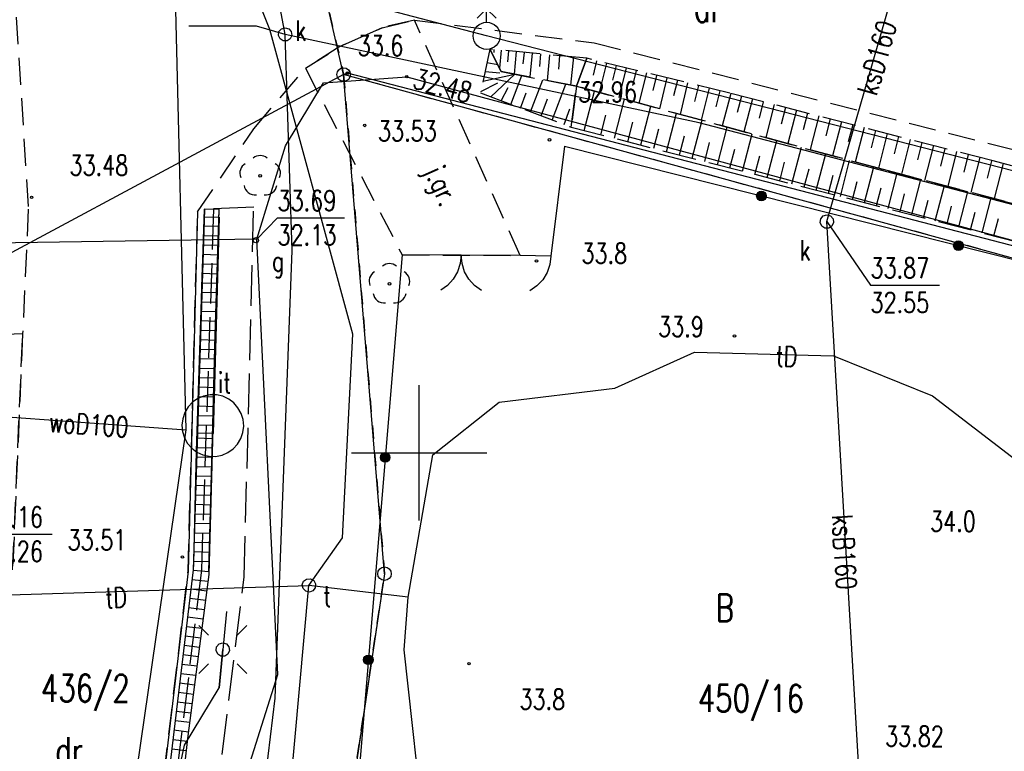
# Model space of a CAD drawing. Extents: x 6550385 to 6550663, y 5985693 to 5985865.
# Tile 6 of 19: x 6550485 to 6550522, y 5985739 to 5985766. Entities that reach past the tile are written whole.
import ezdxf

# ---------------------------------------------------------------- set-up
doc = ezdxf.new("R2010")
doc.units = 0
doc.header["$MEASUREMENT"] = 0
for name, pattern in [('2', [1, 0.5, -0.5]), ('423', [2, 1.5, -0.5]), ('424', [1.5, 1, -0.5]), ('9', [1.75, 1.25, -0.5]), ('901', [0])]:
    doc.linetypes.add(name, pattern=pattern)
doc.layers.get('0').update_dxf_attribs({"linetype": 'CONTINUOUS'})
for name, color, linetype in [('000_INNE__NIEZYDENTYFIKOWA', 7, 'CONTINUOUS'), ('202-PUNKT_GRANICZNY', 7, 'CONTINUOUS'), ('203-PUNKT_GRANICZNY', 7, 'CONTINUOUS'), ('210-OZNACZENIE_KONTURU_UZY', 7, 'CONTINUOUS'), ('211-NUMER_DZIALKI_EWIDENCY', 7, 'CONTINUOUS'), ('218-KONTUR_UZYTKU_GRUNTOWE', 7, 'CONTINUOUS'), ('219-DZIALKA_EWIDENCYJNA', 7, 'CONTINUOUS'), ('BRAMA', 7, 'CONTINUOUS'), ('CHODNIK', 7, 'CONTINUOUS'), ('DRZEWO_LISCIASTE', 7, 'CONTINUOUS'), ('FURTKA', 7, 'CONTINUOUS'), ('HYDRANT', 7, 'CONTINUOUS'), ('INNY_OBIEKT_ZAGOSPODAROWAN', 7, 'CONTINUOUS'), ('JEZDNIA', 7, 'CONTINUOUS'), ('JEZDNIA-ATR17', 7, 'CONTINUOUS'), ('KOMORA_PODZIEMNA', 7, 'CONTINUOUS'), ('KOMORA_PODZIEMNA-ATR17', 7, 'CONTINUOUS'), ('KRAWEZNIK', 7, 'CONTINUOUS'), ('LATARNIA', 7, 'CONTINUOUS'), ('OBUDOWA_OCHRONNA_PRZEWODU', 7, 'CONTINUOUS'), ('ODWODNIENIE_LINIOWE', 7, 'CONTINUOUS'), ('OGRODZENIE_TRWALE', 7, 'CONTINUOUS'), ('OPISY', 7, 'CONTINUOUS'), ('PIKIETA_NATURALNA', 7, 'CONTINUOUS'), ('PIKIETA_NATURALNA-ATR2', 7, 'CONTINUOUS'), ('PIKIETA_SZTUCZNA', 7, 'CONTINUOUS'), ('PIKIETA_SZTUCZNA-ATR2', 7, 'CONTINUOUS'), ('PRZEWOD_ELEKTROENERGETYCZN', 7, 'CONTINUOUS'), ('PRZEWOD_GAZOWY', 7, 'CONTINUOUS'), ('PRZEWOD_KANALIZACYJNY', 7, 'CONTINUOUS'), ('PRZEWOD_KANALIZACYJNY-ATR1', 7, 'CONTINUOUS'), ('PRZEWOD_TELEKOMUNIKACYJNY_', 7, 'CONTINUOUS'), ('PRZEWOD_WODOCIAGOWY', 7, 'CONTINUOUS'), ('PRZEWOD_WODOCIAGOWY-ATR1', 7, 'CONTINUOUS'), ('RZEDNA-ATR2', 7, 'CONTINUOUS'), ('RZEDNA-ATR3', 7, 'CONTINUOUS'), ('SKARPA_NIEUMOCNIONA', 7, 'CONTINUOUS'), ('WLAZ_DO_KOMORY_LUB_KANALU_', 7, 'CONTINUOUS'), ('ZASUWA_LUB_ZAWOR-ATR17', 7, 'CONTINUOUS')]:
    doc.layers.add(name, color=color, linetype=linetype)
doc.styles.add('STYL_ARIAL', font='simplex', dxfattribs={"width": 0.75, "oblique": 0.1})

# ---------------------------------------------------------------- blocks, each defined once
blk = doc.blocks.new('202')
at = {"color": 0}
blk.add_circle((0, 0), 0.25, dxfattribs=at)
blk = doc.blocks.new('203')
at = {"color": 0}
blk.add_circle((0, 0), 0.05, dxfattribs=at)
blk = doc.blocks.new('US15')
at = {"color": 7}
blk.add_polyline3d([(0, 0.25, 0), (0.1352, 0.2103, 0), (0.2274, 0.1039, 0), (0.2475, -0.0356, 0), (0.1889, -0.1637, 0), (0.0704, -0.2399, 0), (-0.0704, -0.2399, 0), (-0.1889, -0.1637, 0), (-0.2475, -0.0356, 0), (-0.2274, 0.1039, 0), (-0.1352, 0.2103, 0), (0, 0.25, 0)], dxfattribs=at)
blk = doc.blocks.new('US22')
at = {"color": 7}
blk.add_polyline3d([(0, 0.25, 0), (0.1352, 0.2103, 0), (0.2274, 0.1039, 0), (0.2475, -0.0356, 0), (0.1889, -0.1637, 0), (0.0704, -0.2399, 0), (-0.0704, -0.2399, 0), (-0.1889, -0.1637, 0), (-0.2475, -0.0356, 0), (-0.2274, 0.1039, 0), (-0.1352, 0.2103, 0), (0, 0.25, 0)], dxfattribs=at)
blk = doc.blocks.new('SM01')
at = {"color": 7}
for points in [[(-0.53, 0.531, 0), (-0.883, 0.884, 0)], [(0.531, 0.531, 0), (0.884, 0.884, 0)], [(0, 0.25, 0), (0.1352, 0.2103, 0), (0.2274, 0.1039, 0), (0.2475, -0.0356, 0), (0.1889, -0.1637, 0), (0.0704, -0.2399, 0), (-0.0704, -0.2399, 0), (-0.1889, -0.1637, 0), (-0.2475, -0.0356, 0), (-0.2274, 0.1039, 0), (-0.1352, 0.2103, 0), (0, 0.25, 0)], [(-0.53, -0.53, 0), (-0.883, -0.883, 0)], [(0.531, -0.53, 0), (0.884, -0.883, 0)]]:
    blk.add_polyline3d(points, dxfattribs=at)
blk = doc.blocks.new('OK02')
at = {"color": 7}
for points in [[(-0.75, 1.299, 0), (-0.4963, 1.1147, 0), (-0.2865, 0.8817, 0), (-0.1297, 0.6101, 0), (-0.0328, 0.3119, 0), (0, 0, 0)], [(0, 0, 0), (0.0328, 0.3119, 0), (0.1297, 0.6101, 0), (0.2865, 0.8817, 0), (0.4963, 1.1147, 0), (0.75, 1.299, 0)]]:
    blk.add_polyline3d(points, dxfattribs=at)
blk = doc.blocks.new('OK04')
at = {"color": 7}
blk.add_polyline3d([(0, 0.001, 0), (0.0328, 0.3129, 0), (0.1297, 0.6111, 0), (0.2865, 0.8827, 0), (0.4963, 1.1157, 0), (0.75, 1.3, 0)], dxfattribs=at)
blk = doc.blocks.new('PW01')
at = {"color": 7}
blk.add_polyline3d([(0.045, 0, 0), (0.0318, -0.0318, 0), (0, -0.045, 0), (-0.0318, -0.0318, 0), (-0.045, 0, 0), (-0.0318, 0.0318, 0), (0, 0.045, 0), (0.0318, 0.0318, 0), (0.045, 0, 0)], dxfattribs=at)
blk = doc.blocks.new('922')
at = {"color": 0}
blk.add_circle((0, 0), 0.05, dxfattribs=at)
for centre, radius, start, end in [((0, 0.35), 0.4, 50.114, 129.886), ((-0.35, 0.1), 0.4, 119.8482, 203.5195), ((0.35, 0.1), 0.4, 336.8845, 60.1518), ((-0.2, -0.3), 0.4, 187.477, 278.4788), ((0.2, -0.275), 0.425, 262.6459, 349.6289)]:
    blk.add_arc(centre, radius, start, end, dxfattribs=at)
blk = doc.blocks.new('513')
at = {"color": 0}
for p, q in [((-0.35, 0.65), (0, 1)), ((0, 0.5), (0, 1)), ((0, 1), (0.35, 0.65))]:
    blk.add_line(p, q, dxfattribs=at)
blk.add_circle((0, 0), 0.5, dxfattribs=at)

msp = doc.modelspace()

# ---------------------------------------------------------------- linework, layer by layer
at = {"layer": '000_INNE__NIEZYDENTYFIKOWA', "color": 7}
for points in [[(6550502.76, 5985764.9, 0), (6550502.75, 5985764.78, 0)], [(6550503.03, 5985764.87, 0), (6550502.97, 5985764.21, 0)], [(6550503.3, 5985764.84, 0), (6550503.26, 5985764.44, 0)], [(6550503.58, 5985764.82, 0), (6550503.5, 5985763.99, 0)], [(6550503.87, 5985764.79, 0), (6550503.83, 5985764.36, 0)], [(6550504.17, 5985764.76, 0), (6550504.08, 5985763.88, 0)], [(6550504.48, 5985764.73, 0), (6550504.44, 5985764.27, 0)], [(6550504.81, 5985764.7, 0), (6550504.72, 5985763.75, 0)], [(6550505.18, 5985764.67, 0), (6550505.14, 5985764.17, 0)], [(6550502.5, 5985764.42, 0), (6550502.9, 5985764.34, 0)], [(6550505.69, 5985764.62, 0), (6550505.59, 5985763.58, 0)], [(6550506.55, 5985764.48, 0), (6550506.42, 5985763.95, 0)], [(6550506.91, 5985764.39, 0), (6550506.64, 5985763.31, 0)], [(6550507.27, 5985764.31, 0), (6550507.14, 5985763.76, 0)], [(6550502.35, 5985763.72, 0), (6550503.53, 5985763.98, 0)], [(6550502.43, 5985764.08, 0), (6550502.98, 5985764.03, 0)], [(6550502.64, 5985763.15, 0), (6550503.53, 5985763.98, 0)], [(6550507.64, 5985764.22, 0), (6550507.37, 5985763.12, 0)], [(6550508.01, 5985764.12, 0), (6550507.88, 5985763.57, 0)], [(6550508.39, 5985764.03, 0), (6550508.11, 5985762.91, 0)], [(6550502.27, 5985763.34, 0), (6550502.9, 5985763.66, 0)], [(6550503.38, 5985762.87, 0), (6550503.79, 5985763.93, 0)], [(6550504.11, 5985762.59, 0), (6550504.56, 5985763.78, 0)], [(6550504.91, 5985762.29, 0), (6550505.41, 5985763.62, 0)], [(6550508.76, 5985763.94, 0), (6550508.63, 5985763.38, 0)], [(6550509.14, 5985763.85, 0), (6550508.87, 5985762.71, 0)], [(6550509.53, 5985763.75, 0), (6550509.39, 5985763.18, 0)], [(6550509.91, 5985763.66, 0), (6550509.63, 5985762.5, 0)], [(6550503.03, 5985763, 0), (6550503.28, 5985763.49, 0)], [(6550503.74, 5985762.73, 0), (6550503.95, 5985763.3, 0)], [(6550506.09, 5985761.91, 0), (6550506.47, 5985763.36, 0)], [(6550510.31, 5985763.56, 0), (6550510.16, 5985762.98, 0)], [(6550510.7, 5985763.47, 0), (6550510.41, 5985762.29, 0)], [(6550511.1, 5985763.37, 0), (6550510.95, 5985762.78, 0)], [(6550511.5, 5985763.27, 0), (6550511.19, 5985762.08, 0)], [(6550504.5, 5985762.45, 0), (6550504.74, 5985763.07, 0)], [(6550507.21, 5985761.62, 0), (6550507.58, 5985763.06, 0)], [(6550511.9, 5985763.17, 0), (6550511.74, 5985762.57, 0)], [(6550512.3, 5985763.07, 0), (6550511.99, 5985761.86, 0)], [(6550512.7, 5985762.96, 0), (6550512.55, 5985762.36, 0)], [(6550513.11, 5985762.86, 0), (6550512.8, 5985761.64, 0)], [(6550505.35, 5985762.13, 0), (6550505.56, 5985762.7, 0)], [(6550508.18, 5985761.37, 0), (6550508.55, 5985762.8, 0)], [(6550509.13, 5985761.12, 0), (6550509.5, 5985762.54, 0)], [(6550513.52, 5985762.75, 0), (6550513.36, 5985762.14, 0)], [(6550513.93, 5985762.65, 0), (6550513.61, 5985761.42, 0)], [(6550514.34, 5985762.54, 0), (6550514.18, 5985761.93, 0)], [(6550506.7, 5985761.75, 0), (6550506.89, 5985762.47, 0)], [(6550507.7, 5985761.49, 0), (6550507.89, 5985762.21, 0)], [(6550510.08, 5985760.88, 0), (6550510.44, 5985762.28, 0)], [(6550514.75, 5985762.44, 0), (6550514.43, 5985761.2, 0)], [(6550515.17, 5985762.33, 0), (6550515.01, 5985761.71, 0)], [(6550515.59, 5985762.22, 0), (6550515.26, 5985760.97, 0)], [(6550508.66, 5985761.25, 0), (6550508.84, 5985761.96, 0)], [(6550511.01, 5985760.64, 0), (6550511.37, 5985762.03, 0)], [(6550511.94, 5985760.4, 0), (6550512.29, 5985761.78, 0)], [(6550516.01, 5985762.11, 0), (6550515.84, 5985761.49, 0)], [(6550516.43, 5985762.01, 0), (6550516.1, 5985760.74, 0)], [(6550516.85, 5985761.9, 0), (6550516.69, 5985761.26, 0)], [(6550517.27, 5985761.79, 0), (6550516.95, 5985760.51, 0)], [(6550509.61, 5985761, 0), (6550509.79, 5985761.71, 0)], [(6550510.54, 5985760.76, 0), (6550510.72, 5985761.46, 0)], [(6550512.85, 5985760.17, 0), (6550513.2, 5985761.53, 0)], [(6550517.7, 5985761.68, 0), (6550517.54, 5985761.04, 0)], [(6550518.13, 5985761.57, 0), (6550517.8, 5985760.29, 0)], [(6550518.56, 5985761.46, 0), (6550518.39, 5985760.82, 0)], [(6550511.47, 5985760.52, 0), (6550511.65, 5985761.21, 0)], [(6550513.76, 5985759.93, 0), (6550514.11, 5985761.29, 0)], [(6550514.66, 5985759.7, 0), (6550515.01, 5985761.04, 0)], [(6550518.98, 5985761.35, 0), (6550518.65, 5985760.06, 0)], [(6550519.41, 5985761.24, 0), (6550519.25, 5985760.59, 0)], [(6550519.84, 5985761.13, 0), (6550519.51, 5985759.84, 0)], [(6550512.39, 5985760.28, 0), (6550512.57, 5985760.97, 0)], [(6550513.31, 5985760.05, 0), (6550513.48, 5985760.73, 0)], [(6550515.55, 5985759.47, 0), (6550515.89, 5985760.8, 0)], [(6550520.27, 5985761.02, 0), (6550520.11, 5985760.37, 0)], [(6550520.7, 5985760.91, 0), (6550520.37, 5985759.61, 0)], [(6550521.13, 5985760.79, 0), (6550520.97, 5985760.15, 0)], [(6550521.56, 5985760.68, 0), (6550521.22, 5985759.39, 0)], [(6550514.21, 5985759.82, 0), (6550514.39, 5985760.49, 0)], [(6550516.44, 5985759.25, 0), (6550516.78, 5985760.56, 0)], [(6550517.31, 5985759.02, 0), (6550517.65, 5985760.33, 0)], [(6550515.11, 5985759.59, 0), (6550515.28, 5985760.25, 0)], [(6550516, 5985759.36, 0), (6550516.17, 5985760.02, 0)], [(6550518.18, 5985758.8, 0), (6550518.52, 5985760.1, 0)], [(6550516.88, 5985759.13, 0), (6550517.05, 5985759.79, 0)], [(6550519.05, 5985758.57, 0), (6550519.39, 5985759.87, 0)], [(6550519.92, 5985758.35, 0), (6550520.25, 5985759.64, 0)], [(6550517.75, 5985758.91, 0), (6550517.92, 5985759.56, 0)], [(6550518.62, 5985758.68, 0), (6550518.79, 5985759.33, 0)], [(6550520.78, 5985758.13, 0), (6550521.11, 5985759.42, 0)], [(6550519.49, 5985758.46, 0), (6550519.65, 5985759.11, 0)], [(6550520.35, 5985758.24, 0), (6550520.52, 5985758.89, 0)], [(6550521.21, 5985758.02, 0), (6550521.38, 5985758.66, 0)]]:
    msp.add_polyline3d(points, dxfattribs=at)
at = {"layer": '218-KONTUR_UZYTKU_GRUNTOWE', "color": 3, "linetype": '2'}
for points in [[(6550493.78, 5985778.9, 0), (6550497.21, 5985763.97, 0)], [(6550535.17, 5985753.55, 0), (6550497.21, 5985763.97, 0)], [(6550497.21, 5985763.97, 0), (6550498.72, 5985745.54, 0)], [(6550498.72, 5985745.54, 0), (6550495.65, 5985724.91, 0)], [(6550495.65, 5985724.91, 0), (6550498.72, 5985745.54, 0)]]:
    msp.add_polyline3d(points, dxfattribs=at)
at = {"layer": '219-DZIALKA_EWIDENCYJNA', "color": 7}
for points in [[(6550497.21, 5985763.97, 0), (6550493.78, 5985778.9, 0)], [(6550497.21, 5985763.97, 0), (6550478.89, 5985754.15, 0)], [(6550497.35, 5985764.02, 0), (6550497.21, 5985763.97, 0)], [(6550546.42, 5985750.46, 0), (6550497.21, 5985763.97, 0)], [(6550498.72, 5985745.54, 0), (6550497.21, 5985763.97, 0)], [(6550546.61, 5985751.24, 0), (6550497.35, 5985764.02, 0)], [(6550498.72, 5985745.54, 0), (6550495.65, 5985724.91, 0)]]:
    msp.add_polyline3d(points, dxfattribs=at)
at = {"layer": 'BRAMA', "color": 7}
msp.add_polyline3d([(6550503.73, 5985757.29, 0), (6550499.37, 5985757.31, 0)], dxfattribs=at)
at = {"layer": 'CHODNIK', "color": 7, "linetype": '423'}
for points in [[(6550492.41, 5985759.01, 0), (6550491.96, 5985745.68, 0), (6550490.67, 5985735.07, 0), (6550487.144, 5985713.658, 0)], [(6550491.854, 5985732.535, 0), (6550492.24, 5985734.9, 0), (6550493.54, 5985745.43, 0), (6550493.89, 5985759.07, 0), (6550492.41, 5985759.01, 0)]]:
    msp.add_polyline3d(points, dxfattribs=at)
at = {"layer": 'FURTKA', "color": 7}
msp.add_polyline3d([(6550504.86, 5985757.27, 0), (6550503.73, 5985757.29, 0)], dxfattribs=at)
at = {"layer": 'INNY_OBIEKT_ZAGOSPODAROWAN', "color": 7}
msp.add_polyline3d([(6550493.13, 5985750.15, 0), (6550493.29, 5985750.32, 0), (6550493.41, 5985750.53, 0), (6550493.49, 5985750.76, 0), (6550493.52, 5985750.99, 0), (6550493.5, 5985751.23, 0), (6550493.43, 5985751.46, 0), (6550493.31, 5985751.67, 0), (6550493.16, 5985751.85, 0), (6550492.97, 5985751.99, 0), (6550492.75, 5985752.09, 0), (6550492.52, 5985752.14, 0), (6550492.28, 5985752.15, 0), (6550492.04, 5985752.1, 0), (6550491.83, 5985752.01, 0), (6550491.63, 5985751.87, 0), (6550491.47, 5985751.7, 0), (6550491.35, 5985751.49, 0), (6550491.27, 5985751.26, 0), (6550491.24, 5985751.03, 0), (6550491.26, 5985750.79, 0), (6550491.33, 5985750.56, 0), (6550491.45, 5985750.35, 0), (6550491.6, 5985750.17, 0), (6550491.79, 5985750.03, 0), (6550492.01, 5985749.93, 0), (6550492.24, 5985749.88, 0), (6550492.48, 5985749.87, 0), (6550492.72, 5985749.92, 0), (6550492.93, 5985750.01, 0), (6550493.13, 5985750.15, 0)], dxfattribs=at)
at = {"layer": 'JEZDNIA', "color": 7, "linetype": '424'}
for points in [[(6550484.84, 5985770.58, 0), (6550485.57, 5985759, 0), (6550485.36, 5985754.4, 0), (6550484.99, 5985745.69, 0)], [(6550503.73, 5985757.29, 0), (6550499.82, 5985765.98, 0), (6550498.63, 5985765.7, 0), (6550497.07, 5985765, 0), (6550495.8, 5985764.2, 0), (6550499.37, 5985757.31, 0), (6550503.73, 5985757.29, 0)], [(6550498.63, 5985765.7, 0), (6550499.82, 5985765.98, 0)], [(6550499.82, 5985765.98, 0), (6550506.46, 5985765.14, 0)], [(6550497.07, 5985765, 0), (6550498.63, 5985765.7, 0)], [(6550506.46, 5985765.14, 0), (6550521.48, 5985761.31, 0)], [(6550495.8, 5985764.2, 0), (6550497.07, 5985765, 0)], [(6550493.89, 5985761.97, 0), (6550495.8, 5985764.2, 0)], [(6550491.82, 5985758.9, 0), (6550493.89, 5985761.97, 0)], [(6550521.48, 5985761.31, 0), (6550554.01, 5985753.36, 0)], [(6550491.47, 5985745.64, 0), (6550491.82, 5985758.9, 0)], [(6550485.36, 5985754.4, 0), (6550473.79, 5985753.86, 0)], [(6550484.99, 5985745.69, 0), (6550485.36, 5985754.4, 0)], [(6550490.23, 5985735.14, 0), (6550491.47, 5985745.64, 0)]]:
    msp.add_polyline3d(points, dxfattribs=at)
at = {"layer": 'KRAWEZNIK', "color": 7}
msp.add_polyline3d([(6550491.82, 5985758.9, 0), (6550491.47, 5985745.64, 0), (6550490.23, 5985735.14, 0), (6550486.696, 5985713.74, 0)], dxfattribs=at)
at = {"layer": 'LATARNIA', "color": 7}
msp.add_polyline3d([(6550492.89, 5985744.15, 0), (6550492.61, 5985741.33, 0)], dxfattribs=at)
at = {"layer": 'OBUDOWA_OCHRONNA_PRZEWODU', "color": 52}
msp.add_polyline3d([(6550494, 5985757.89, 0), (6550481.85, 5985757.71, 0)], dxfattribs=at)
at = {"layer": 'ODWODNIENIE_LINIOWE', "color": 7}
for points in [[(6550492.076, 5985758.991, 0), (6550491.651, 5985745.68, 0), (6550490.394, 5985735.161, 0), (6550486.881, 5985713.679, 0), (6550487.399, 5985713.605, 0), (6550490.874, 5985734.429, 0), (6550491.466, 5985739.561, 0), (6550492.242, 5985745.507, 0), (6550492.612, 5985759.006, 0), (6550492.076, 5985758.991, 0)], [(6550491.66, 5985745.668, 0), (6550492.237, 5985745.628, 0), (6550492.372, 5985750.569, 0), (6550492.466, 5985754.363, 0), (6550492.613, 5985758.992, 0), (6550492.063, 5985759.006, 0), (6550491.768, 5985750.064, 0), (6550491.665, 5985745.916, 0), (6550491.66, 5985745.668, 0)], [(6550492.074, 5985758.718, 0), (6550492.613, 5985758.704, 0), (6550492.389, 5985750.72, 0), (6550491.812, 5985750.734, 0), (6550491.982, 5985756.512, 0), (6550492.074, 5985758.718, 0)], [(6550492.603, 5985758.355, 0), (6550492.06, 5985758.37, 0)], [(6550492.593, 5985758.005, 0), (6550492.045, 5985758.02, 0)], [(6550492.583, 5985757.655, 0), (6550492.031, 5985757.67, 0)], [(6550492.574, 5985757.305, 0), (6550492.016, 5985757.321, 0)], [(6550492.564, 5985756.955, 0), (6550492.002, 5985756.971, 0)], [(6550492.554, 5985756.605, 0), (6550491.987, 5985756.621, 0)], [(6550492.544, 5985756.255, 0), (6550491.975, 5985756.271, 0)], [(6550492.535, 5985755.906, 0), (6550491.965, 5985755.922, 0)], [(6550492.515, 5985755.206, 0), (6550491.944, 5985755.222, 0)], [(6550492.525, 5985755.556, 0), (6550491.955, 5985755.572, 0)], [(6550492.505, 5985754.856, 0), (6550491.934, 5985754.872, 0)], [(6550492.495, 5985754.506, 0), (6550491.924, 5985754.522, 0)], [(6550492.486, 5985754.156, 0), (6550491.913, 5985754.172, 0)], [(6550492.476, 5985753.806, 0), (6550491.903, 5985753.822, 0)], [(6550492.466, 5985753.457, 0), (6550491.893, 5985753.473, 0)], [(6550492.456, 5985753.107, 0), (6550491.882, 5985753.123, 0)], [(6550492.446, 5985752.757, 0), (6550491.872, 5985752.773, 0)], [(6550492.437, 5985752.407, 0), (6550491.862, 5985752.423, 0)], [(6550492.427, 5985752.057, 0), (6550491.851, 5985752.073, 0)], [(6550492.417, 5985751.707, 0), (6550491.841, 5985751.723, 0)], [(6550492.407, 5985751.357, 0), (6550491.831, 5985751.373, 0)], [(6550492.397, 5985751.008, 0), (6550491.82, 5985751.024, 0)], [(6550492.371, 5985750.526, 0), (6550491.783, 5985750.542, 0)], [(6550492.361, 5985750.176, 0), (6550491.772, 5985750.192, 0)], [(6550492.352, 5985749.826, 0), (6550491.762, 5985749.842, 0)], [(6550492.342, 5985749.476, 0), (6550491.753, 5985749.492, 0)], [(6550492.333, 5985749.126, 0), (6550491.745, 5985749.142, 0)], [(6550492.323, 5985748.776, 0), (6550491.736, 5985748.792, 0)], [(6550492.314, 5985748.427, 0), (6550491.728, 5985748.442, 0)], [(6550492.304, 5985748.077, 0), (6550491.719, 5985748.093, 0)], [(6550492.295, 5985747.727, 0), (6550491.71, 5985747.743, 0)], [(6550492.285, 5985747.377, 0), (6550491.702, 5985747.393, 0)], [(6550492.276, 5985747.027, 0), (6550491.693, 5985747.043, 0)], [(6550492.266, 5985746.677, 0), (6550491.684, 5985746.693, 0)], [(6550492.257, 5985746.327, 0), (6550491.676, 5985746.343, 0)], [(6550492.247, 5985745.978, 0), (6550491.667, 5985745.993, 0)], [(6550491.609, 5985745.333, 0), (6550492.21, 5985745.261, 0)], [(6550491.568, 5985744.985, 0), (6550492.165, 5985744.914, 0)], [(6550491.526, 5985744.638, 0), (6550492.12, 5985744.567, 0)], [(6550491.485, 5985744.29, 0), (6550492.074, 5985744.22, 0)], [(6550491.401, 5985743.595, 0), (6550491.984, 5985743.526, 0)], [(6550491.443, 5985743.943, 0), (6550492.029, 5985743.873, 0)], [(6550491.36, 5985743.248, 0), (6550491.938, 5985743.179, 0)], [(6550491.318, 5985742.9, 0), (6550491.893, 5985742.832, 0)], [(6550491.277, 5985742.553, 0), (6550491.848, 5985742.485, 0)], [(6550491.235, 5985742.205, 0), (6550491.802, 5985742.137, 0)], [(6550491.194, 5985741.858, 0), (6550491.757, 5985741.79, 0)], [(6550491.152, 5985741.51, 0), (6550491.712, 5985741.443, 0)], [(6550491.111, 5985741.162, 0), (6550491.666, 5985741.096, 0)], [(6550491.069, 5985740.815, 0), (6550491.621, 5985740.749, 0)], [(6550491.028, 5985740.468, 0), (6550491.576, 5985740.402, 0)], [(6550490.986, 5985740.12, 0), (6550491.53, 5985740.055, 0)], [(6550490.945, 5985739.772, 0), (6550491.485, 5985739.708, 0)], [(6550490.903, 5985739.425, 0), (6550491.443, 5985739.36, 0)], [(6550490.862, 5985739.077, 0), (6550491.403, 5985739.013, 0)]]:
    msp.add_polyline3d(points, dxfattribs=at)
at = {"layer": 'OGRODZENIE_TRWALE', "color": 7, "linetype": '901'}
for points in [[(6550505.36, 5985761.32, 0), (6550504.86, 5985757.27, 0)], [(6550505.36, 5985761.32, 0), (6550546.4, 5985750.97, 0)], [(6550499.37, 5985757.31, 0), (6550497.46, 5985734.44, 0), (6550494.066, 5985712.385, 0)]]:
    msp.add_polyline3d(points, dxfattribs=at)
at = {"layer": 'OGRODZENIE_TRWALE', "color": 7}
for centre, radius in [((6550512.632, 5985759.486), 0.175), ((6550512.632, 5985759.486), 0.158), ((6550512.632, 5985759.486), 0.14), ((6550512.632, 5985759.486), 0.122), ((6550512.632, 5985759.486), 0.105), ((6550512.632, 5985759.486), 0.0875), ((6550512.632, 5985759.486), 0.07), ((6550512.632, 5985759.486), 0.0525), ((6550512.632, 5985759.486), 0.035), ((6550519.905, 5985757.652), 0.175), ((6550519.905, 5985757.652), 0.158), ((6550519.905, 5985757.652), 0.14), ((6550519.905, 5985757.652), 0.122), ((6550519.905, 5985757.652), 0.105), ((6550519.905, 5985757.652), 0.0875), ((6550519.905, 5985757.652), 0.07), ((6550519.905, 5985757.652), 0.0525), ((6550519.905, 5985757.652), 0.035), ((6550498.746, 5985749.836), 0.175), ((6550498.746, 5985749.836), 0.158), ((6550498.746, 5985749.836), 0.14), ((6550498.746, 5985749.836), 0.122), ((6550498.746, 5985749.836), 0.105), ((6550498.746, 5985749.836), 0.0875), ((6550498.746, 5985749.836), 0.07), ((6550498.746, 5985749.836), 0.0525), ((6550498.746, 5985749.836), 0.035), ((6550498.122, 5985742.362), 0.175), ((6550498.122, 5985742.362), 0.158), ((6550498.122, 5985742.362), 0.14), ((6550498.122, 5985742.362), 0.122), ((6550498.122, 5985742.362), 0.105), ((6550498.122, 5985742.362), 0.0875), ((6550498.122, 5985742.362), 0.07), ((6550498.122, 5985742.362), 0.0525), ((6550498.122, 5985742.362), 0.035)]:
    msp.add_circle(centre, radius, dxfattribs=at)
at = {"layer": 'OPISY', "color": 7}
for points in [[(6550500, 5985747.5, 0), (6550500, 5985752.5, 0)], [(6550497.5, 5985750, 0), (6550502.5, 5985750, 0)]]:
    msp.add_polyline3d(points, dxfattribs=at)
at = {"layer": 'PRZEWOD_ELEKTROENERGETYCZN', "color": 1}
msp.add_polyline3d([(6550486.932, 5985713.697, 0), (6550489.02, 5985728.41, 0), (6550491.33, 5985739.21, 0), (6550492.61, 5985741.33, 0), (6550492.75, 5985742.74, 0)], dxfattribs=at)
at = {"layer": 'PRZEWOD_GAZOWY', "color": 40}
for points in [[(6550494, 5985757.89, 0), (6550481.85, 5985757.71, 0), (6550480.27, 5985775.7, 0), (6550480.07, 5985779.22, 0), (6550479.68, 5985780.79, 0), (6550477.18, 5985794.77, 0), (6550476.62, 5985801.8, 0), (6550474.05, 5985818.62, 0), (6550473.97, 5985818.93, 0), (6550473.91, 5985819.24, 0), (6550473.83, 5985821.12, 0), (6550473.11, 5985824.37, 0), (6550473.12, 5985824.76, 0), (6550473.05, 5985825.2, 0), (6550472.76, 5985828.73, 0), (6550470.9, 5985831.99, 0), (6550470.09, 5985835.17, 0)], [(6550494, 5985757.89, 0), (6550495.06, 5985761.34, 0), (6550496.47, 5985763.66, 0), (6550499.54, 5985763.89, 0), (6550545.55, 5985751.47, 0), (6550551.84, 5985749.88, 0)], [(6550491.854, 5985732.535, 0), (6550494.78, 5985741.82, 0), (6550494, 5985757.89, 0)]]:
    msp.add_polyline3d(points, dxfattribs=at)
at = {"layer": 'PRZEWOD_KANALIZACYJNY', "color": 34}
for points in [[(6550491.309, 5985712.892, 0), (6550493.22, 5985728.81, 0), (6550494.68, 5985740.94, 0), (6550495.31, 5985757.47, 0), (6550495.05, 5985765.45, 0), (6550493.53, 5985773.61, 0), (6550489.93, 5985774.41, 0)], [(6550515.05, 5985758.54, 0), (6550517.53, 5985767.16, 0)], [(6550547.65, 5985760.04, 0), (6550545.54, 5985753, 0), (6550510.33, 5985762.19, 0), (6550495.05, 5985765.45, 0)], [(6550525.86, 5985734.66, 0), (6550516.4, 5985735.4, 0), (6550515.05, 5985758.54, 0)]]:
    msp.add_polyline3d(points, dxfattribs=at)
at = {"layer": 'PRZEWOD_TELEKOMUNIKACYJNY_', "color": 30}
for points in [[(6550495.93, 5985745.11, 0), (6550497.17, 5985746.87, 0), (6550497.55, 5985754.39, 0), (6550494.48, 5985765.63, 0), (6550490.55, 5985775.54, 0), (6550483.95, 5985821.8, 0), (6550481.037, 5985844.536, 0)], [(6550499.59, 5985744.68, 0), (6550500.5, 5985749.93, 0), (6550502.95, 5985751.87, 0), (6550507.22, 5985752.39, 0), (6550510.16, 5985753.72, 0), (6550515.3, 5985753.58, 0), (6550518.95, 5985752.11, 0), (6550523.4, 5985748.69, 0), (6550530.44, 5985747.52, 0), (6550530.45, 5985747.36, 0)], [(6550481.71, 5985744.66, 0), (6550495.93, 5985745.11, 0)], [(6550492.522, 5985712.669, 0), (6550493.2, 5985718.31, 0), (6550494.23, 5985726.31, 0), (6550494.72, 5985731.75, 0), (6550495.93, 5985745.11, 0)], [(6550498.389, 5985711.59, 0), (6550498.96, 5985718.31, 0), (6550496.71, 5985723.42, 0), (6550499.18, 5985729.77, 0), (6550500.22, 5985735.69, 0), (6550499.45, 5985742.73, 0), (6550499.59, 5985744.68, 0), (6550495.93, 5985745.11, 0)]]:
    msp.add_polyline3d(points, dxfattribs=at)
at = {"layer": 'PRZEWOD_WODOCIAGOWY', "color": 5}
for points in [[(6550621.85, 5985735.12, 0), (6550603.76, 5985739.27, 0), (6550594.63, 5985741.65, 0), (6550593.19, 5985742.02, 0), (6550545.51, 5985754.21, 0), (6550537.08, 5985756.53, 0), (6550502.49, 5985765.4, 0), (6550491.71, 5985768.23, 0), (6550490.95, 5985768.36, 0)], [(6550490.95, 5985768.36, 0), (6550491.38, 5985750.85, 0)], [(6550480.14, 5985756.12, 0), (6550480.24, 5985751.66, 0), (6550491.38, 5985750.85, 0)], [(6550491.38, 5985750.85, 0), (6550487.2, 5985721.93, 0), (6550486.042, 5985713.86, 0)]]:
    msp.add_polyline3d(points, dxfattribs=at)
at = {"layer": 'RZEDNA-ATR2', "color": 7}
for points in [[(6550495.05, 5985765.45, 0), (6550493.99, 5985765.76, 0), (6550491.49, 5985765.76, 0)], [(6550494, 5985757.89, 0), (6550494.77, 5985758.68, 0), (6550497.243, 5985758.68, 0)], [(6550515.05, 5985758.54, 0), (6550516.66, 5985756.19, 0), (6550519.202, 5985756.19, 0)], [(6550481.7, 5985744.67, 0), (6550483.94, 5985747, 0), (6550486.445, 5985747, 0)]]:
    msp.add_polyline3d(points, dxfattribs=at)
at = {"layer": 'SKARPA_NIEUMOCNIONA', "color": 7, "linetype": '9'}
for points in [[(6550502.61, 5985764.91, 0), (6550502.26, 5985763.29, 0), (6550505.61, 5985762.03, 0), (6550505.81, 5985763.54, 0), (6550503.03, 5985764.08, 0), (6550502.61, 5985764.91, 0)], [(6550502.61, 5985764.91, 0), (6550502.26, 5985763.29, 0), (6550505.61, 5985762.03, 0), (6550505.81, 5985763.54, 0), (6550503.03, 5985764.08, 0), (6550502.61, 5985764.91, 0)], [(6550503.03, 5985764.08, 0), (6550505.81, 5985763.54, 0), (6550506.19, 5985764.57, 0), (6550502.61, 5985764.91, 0), (6550503.03, 5985764.08, 0)], [(6550503.03, 5985764.08, 0), (6550505.81, 5985763.54, 0), (6550506.19, 5985764.57, 0), (6550502.61, 5985764.91, 0), (6550503.03, 5985764.08, 0)], [(6550506.19, 5985764.57, 0), (6550505.81, 5985763.54, 0), (6550517.33, 5985760.41, 0), (6550536.87, 5985755.29, 0), (6550543.6, 5985753.45, 0), (6550544.03, 5985754.38, 0), (6550535.39, 5985756.95, 0), (6550521.19, 5985760.78, 0), (6550511.47, 5985763.28, 0), (6550506.19, 5985764.57, 0)], [(6550506.19, 5985764.57, 0), (6550505.81, 5985763.54, 0), (6550517.33, 5985760.41, 0), (6550536.87, 5985755.29, 0), (6550543.6, 5985753.45, 0), (6550544.03, 5985754.38, 0), (6550535.39, 5985756.95, 0), (6550521.19, 5985760.78, 0), (6550511.47, 5985763.28, 0), (6550506.19, 5985764.57, 0)], [(6550505.61, 5985762.03, 0), (6550543.48, 5985752.29, 0), (6550543.6, 5985753.45, 0), (6550536.87, 5985755.29, 0), (6550517.33, 5985760.41, 0), (6550505.81, 5985763.54, 0), (6550505.61, 5985762.03, 0)], [(6550505.61, 5985762.03, 0), (6550543.48, 5985752.29, 0), (6550543.6, 5985753.45, 0), (6550536.87, 5985755.29, 0), (6550517.33, 5985760.41, 0), (6550505.81, 5985763.54, 0), (6550505.61, 5985762.03, 0)]]:
    msp.add_polyline3d(points, dxfattribs=at)
at = {"layer": 'ZASUWA_LUB_ZAWOR-ATR17', "color": 52}
msp.add_polyline3d([(6550493.9, 5985757.784, 0), (6550493.873, 5985757.856, 0), (6550493.906, 5985757.925, 0), (6550493.978, 5985757.951, 0), (6550494.047, 5985757.919, 0), (6550494.073, 5985757.847, 0), (6550494.041, 5985757.777, 0), (6550493.969, 5985757.751, 0), (6550493.9, 5985757.784, 0)], dxfattribs=at)

# ---------------------------------------------------------------- block references
at = {"layer": '202-PUNKT_GRANICZNY', "color": 7}
for p in [(6550497.21, 5985763.97), (6550498.72, 5985745.54)]:
    msp.add_blockref('202', p, dxfattribs=at)
at = {"layer": '203-PUNKT_GRANICZNY', "color": 7}
msp.add_blockref('203', (6550497.35, 5985764.02), dxfattribs=at)
at = {"layer": 'BRAMA', "color": 7, "rotation": 179.73686}
msp.add_blockref('OK02', (6550501.55, 5985757.3), dxfattribs=at)
at = {"layer": 'DRZEWO_LISCIASTE', "color": 3}
for p in [(6550494.13, 5985760.23), (6550498.9, 5985756.24)]:
    msp.add_blockref('922', p, dxfattribs=at)
at = {"layer": 'FURTKA', "color": 7, "rotation": 178.98629}
msp.add_blockref('OK04', (6550504.86, 5985757.27), dxfattribs=at)
at = {"layer": 'HYDRANT', "color": 5}
msp.add_blockref('513', (6550502.49, 5985765.4), dxfattribs=at)
at = {"layer": 'KOMORA_PODZIEMNA', "color": 30, "rotation": 85.62281}
msp.add_blockref('US15', (6550495.93, 5985745.11), dxfattribs=at)
at = {"layer": 'LATARNIA', "color": 7}
msp.add_blockref('SM01', (6550492.75, 5985742.74), dxfattribs=at)
at = {"layer": 'PIKIETA_NATURALNA', "color": 7}
for p in [(6550499.54, 5985763.89), (6550504.33, 5985757.09), (6550511.64, 5985754.32), (6550501.84, 5985742.22)]:
    msp.add_blockref('PW01', p, dxfattribs=at)
at = {"layer": 'PIKIETA_SZTUCZNA', "color": 7, "rotation": 180.00042}
for p in [(6550497.99, 5985762.09), (6550504.81, 5985761.56), (6550485.69, 5985759.44), (6550491.26, 5985746.16)]:
    msp.add_blockref('PW01', p, dxfattribs=at)
at = {"layer": 'WLAZ_DO_KOMORY_LUB_KANALU_', "color": 7}
for p in [(6550495.05, 5985765.45), (6550515.05, 5985758.54)]:
    msp.add_blockref('US22', p, dxfattribs=at)

# ---------------------------------------------------------------- texts
at = {"layer": '210-OZNACZENIE_KONTURU_UZY', "color": 3, "style": 'STYL_ARIAL', "width": 0.75}
for s, p in [('dr', (6550510.139, 5985765.904)), ('B', (6550510.94, 5985743.781)), ('dr', (6550486.558, 5985738.505))]:
    msp.add_text(s, height=1, dxfattribs=at).set_placement(p)
at = {"layer": '211-NUMER_DZIALKI_EWIDENCY', "color": 7, "style": 'STYL_ARIAL', "width": 0.75}
for s, p in [('436/2', (6550486.037, 5985740.815)), ('450/16', (6550510.283, 5985740.442))]:
    msp.add_text(s, height=1, dxfattribs=at).set_placement(p)
at = {"layer": 'INNY_OBIEKT_ZAGOSPODAROWAN', "color": 7, "style": 'STYL_ARIAL', "width": 0.75}
msp.add_text('it', height=0.75, dxfattribs=at).set_placement((6550492.571, 5985752.213))
at = {"layer": 'JEZDNIA-ATR17', "color": 7, "style": 'STYL_ARIAL', "width": 0.75}
msp.add_text('j.gr.', height=0.75, rotation=294.225, dxfattribs=at).set_placement((6550500.183, 5985760.405))
at = {"layer": 'KOMORA_PODZIEMNA-ATR17', "color": 7, "style": 'STYL_ARIAL', "width": 0.75}
msp.add_text('t', height=0.75, dxfattribs=at).set_placement((6550496.46, 5985744.336))
at = {"layer": 'PIKIETA_NATURALNA-ATR2', "color": 7, "style": 'STYL_ARIAL', "width": 0.75}
for s, p in [('33.6', (6550497.73, 5985764.666)), ('33.8', (6550505.99, 5985756.996)), ('33.9', (6550508.82, 5985754.286)), ('34.0', (6550518.86, 5985747.096)), ('33.8', (6550503.7, 5985740.526))]:
    msp.add_text(s, height=0.75, dxfattribs=at).set_placement(p)
at = {"layer": 'PIKIETA_SZTUCZNA-ATR2', "color": 7, "style": 'STYL_ARIAL', "width": 0.75}
for s, p in [('32.96', (6550505.87, 5985762.956)), ('33.53', (6550498.48, 5985761.516)), ('33.48', (6550487.09, 5985760.246)), ('33.51', (6550487.02, 5985746.416)), ('33.82', (6550517.2, 5985739.166))]:
    msp.add_text(s, height=0.75, dxfattribs=at).set_placement(p)
at = {"layer": 'PRZEWOD_KANALIZACYJNY-ATR1', "color": 34, "style": 'STYL_ARIAL', "width": 0.75}
for s, rotation, p in [('ksD160', 73.949, (6550516.88, 5985763.151)), ('ksB160', 273.339, (6550515.243, 5985747.705))]:
    msp.add_text(s, height=0.75, rotation=rotation, dxfattribs=at).set_placement(p)
at = {"layer": 'PRZEWOD_TELEKOMUNIKACYJNY_', "color": 30, "style": 'STYL_ARIAL', "width": 0.75}
for rotation, p in [(358.44, (6550513.154, 5985753.198)), (1.813, (6550488.422, 5985744.271))]:
    msp.add_text('tD', height=0.75, rotation=rotation, dxfattribs=at).set_placement(p)
at = {"layer": 'PRZEWOD_WODOCIAGOWY-ATR1', "color": 5, "style": 'STYL_ARIAL', "width": 0.75}
msp.add_text('woD100', height=0.75, rotation=355.841, dxfattribs=at).set_placement((6550486.308, 5985750.784))
at = {"layer": 'RZEDNA-ATR2', "color": 52, "style": 'STYL_ARIAL', "width": 0.75}
msp.add_text('32.48', height=0.75, rotation=344.893, dxfattribs=at).set_placement((6550499.724, 5985763.481))
at = {"layer": 'RZEDNA-ATR2', "color": 40, "style": 'STYL_ARIAL', "width": 0.75}
msp.add_text('33.69', height=0.75, dxfattribs=at).set_placement((6550494.77, 5985758.944))
at = {"layer": 'RZEDNA-ATR2', "color": 34, "style": 'STYL_ARIAL', "width": 0.75}
msp.add_text('33.87', height=0.75, dxfattribs=at).set_placement((6550516.66, 5985756.454))
at = {"layer": 'RZEDNA-ATR2', "color": 30, "style": 'STYL_ARIAL', "width": 0.75}
msp.add_text('33.16', height=0.75, dxfattribs=at).set_placement((6550483.94, 5985747.264))
at = {"layer": 'RZEDNA-ATR3', "color": 40, "style": 'STYL_ARIAL', "width": 0.75}
msp.add_text('32.13', height=0.75, dxfattribs=at).set_placement((6550494.77, 5985757.668))
at = {"layer": 'RZEDNA-ATR3', "color": 34, "style": 'STYL_ARIAL', "width": 0.75}
msp.add_text('32.55', height=0.75, dxfattribs=at).set_placement((6550516.66, 5985755.179))
at = {"layer": 'RZEDNA-ATR3', "color": 30, "style": 'STYL_ARIAL', "width": 0.75}
msp.add_text('32.26', height=0.75, dxfattribs=at).set_placement((6550483.94, 5985745.988))
at = {"layer": 'WLAZ_DO_KOMORY_LUB_KANALU_', "color": 7, "style": 'STYL_ARIAL', "width": 0.75}
for p in [(6550495.42, 5985765.216), (6550514.04, 5985757.106)]:
    msp.add_text('k', height=0.75, dxfattribs=at).set_placement(p)
at = {"layer": 'ZASUWA_LUB_ZAWOR-ATR17', "color": 40, "style": 'STYL_ARIAL', "width": 0.75}
msp.add_text('g', height=0.75, dxfattribs=at).set_placement((6550494.559, 5985756.709))

doc.saveas('drawing.dxf')
